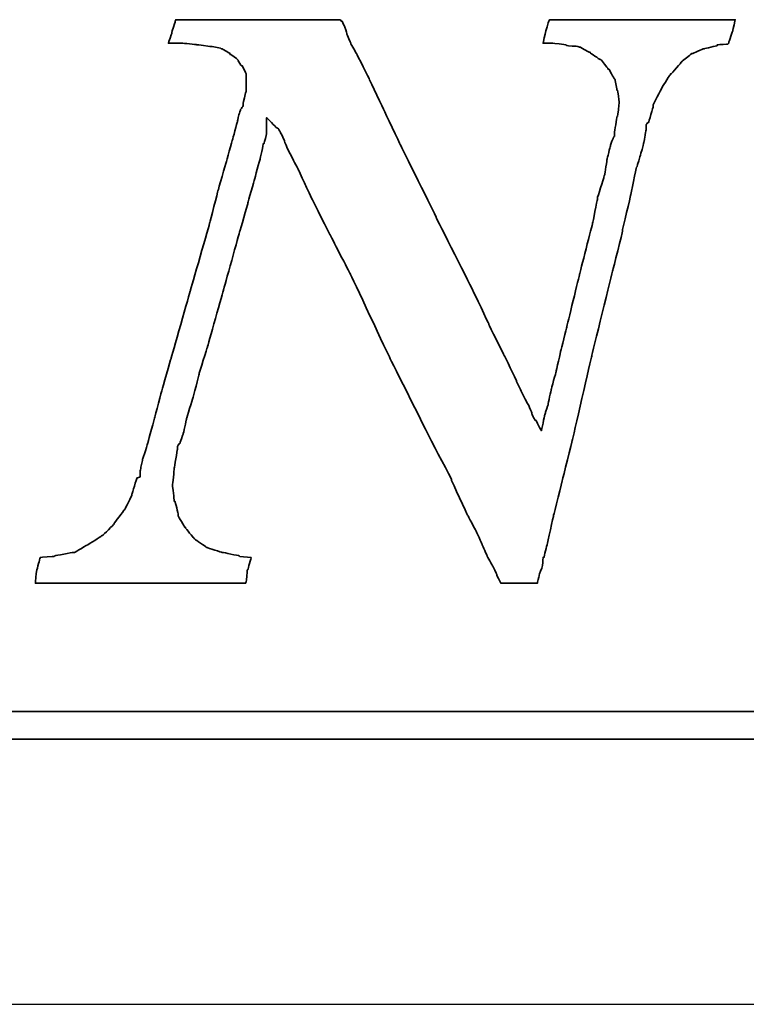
# Model space of a CAD drawing. Header units: millimetres. Extents: x -6 to 266, y -19 to 66.
# Tile 33 of 39: x 194.944 to 195.613, y 0.802 to 1.708. Entities that reach past the tile are written whole.
import ezdxf

# ---------------------------------------------------------------- set-up
doc = ezdxf.new("R2010")
doc.units = ezdxf.units.MM
doc.header["$LTSCALE"] = 0.15
for name, color, linetype in [('DIM', 4, 'CONTINUOUS'), ('layer 1', 7, 'CONTINUOUS'), ('OUT', 3, 'CONTINUOUS')]:
    doc.layers.add(name, color=color, linetype=linetype)

# ---------------------------------------------------------------- blocks, each defined once
blk = doc.blocks.new('TBI MOTION logo(完整正式版)')
at = {"layer": 'layer 1', "color": 22, "lineweight": 35}
for points, knots in [([(58.92625, -7.91875), (58.92625, -7.91875), (58.58625, -7.89375), (58.58625, -7.89375), (58.58625, -7.89375), (58.58625, -7.89375), (58.56625, -7.87125), (58.56625, -7.87125), (58.56625, -7.87125), (58.56625, -7.87125), (58.08375, -7.77375), (58.08375, -7.77375), (58.08375, -7.77375), (58.08375, -7.77375), (58.06125, -7.77375), (58.06125, -7.77375), (58.06125, -7.77375), (58.06125, -7.77375), (57.62625, -7.63125), (57.62625, -7.63125), (57.62625, -7.63125), (57.62625, -7.63125), (57.60625, -7.63125), (57.60625, -7.63125), (57.60625, -7.63125), (57.60625, -7.63125), (57.58125, -7.60625), (57.58125, -7.60625), (57.58125, -7.60625), (57.58125, -7.60625), (57.26625, -7.38875), (57.26625, -7.38875), (57.26625, -7.38875), (57.26625, -7.38875), (57.24625, -7.36875), (57.24625, -7.36875), (57.24625, -7.36875), (57.24625, -7.36875), (57.22125, -7.34375), (57.22125, -7.34375), (57.22125, -7.34375), (57.22125, -7.34375), (56.98125, -7.05375), (56.98125, -7.05375), (56.98125, -7.05375), (56.98125, -7.05375), (56.98125, -7.02875), (56.98125, -7.02875), (56.98125, -7.02875), (56.98125, -7.02875), (56.95625, -7.02875), (56.95625, -7.02875), (56.95625, -7.02875), (56.95625, -7.02875), (56.76625, -6.69625), (56.76625, -6.69625), (56.76625, -6.69625), (56.76625, -6.69625), (56.76625, -6.67125), (56.76625, -6.67125), (56.76625, -6.67125), (56.76625, -6.67125), (56.76625, -6.64875), (56.76625, -6.64875), (56.76625, -6.64875), (56.76625, -6.64875), (56.67125, -6.26375), (56.67125, -6.26375), (56.67125, -6.26375), (56.67125, -6.26375), (56.64625, -6.26375), (56.64625, -6.26375), (56.64625, -6.26375), (56.64625, -6.26375), (56.64625, -6.23875), (56.64625, -6.23875), (56.64625, -6.23875), (56.64625, -6.23875), (56.59625, -5.80875), (56.59625, -5.80875), (56.59625, -5.80875), (56.59625, -5.80875), (56.59625, -5.78375), (56.59625, -5.78375), (56.59625, -5.78375), (56.59625, -5.78375), (56.64625, -5.30375), (56.64625, -5.30375), (56.64625, -5.30375), (56.64625, -5.30375), (56.64625, -5.27875), (56.64625, -5.27875), (56.64625, -5.27875), (56.64625, -5.27875), (56.74125, -4.72875), (56.74125, -4.72875), (56.74125, -4.72875), (56.74125, -4.72875), (56.74125, -4.67875), (56.74125, -4.67875), (56.74125, -4.67875), (56.74125, -4.67875), (56.74125, -4.63375), (56.74125, -4.63375), (56.74125, -4.63375), (56.74125, -4.63375), (56.79125, -4.55875), (56.79125, -4.55875), (56.79125, -4.55875), (56.79125, -4.55875), (56.81125, -4.55875), (56.81125, -4.55875), (56.81125, -4.55875), (56.81125, -4.55875), (56.91125, -4.27375), (56.91125, -4.27375), (56.91125, -4.27375), (56.91125, -4.27375), (57.00625, -3.83874), (57.00625, -3.83874), (57.00625, -3.83874), (57.00625, -3.83874), (57.00625, -3.81374), (57.00625, -3.81374), (57.00625, -3.81374), (57.00625, -3.81374), (57.19875, -3.21374), (57.19875, -3.21374), (57.19875, -3.21374), (57.19875, -3.21374), (57.38625, -2.49625), (57.38625, -2.49625), (57.38625, -2.49625), (57.38625, -2.49625), (57.38625, -2.47374), (57.38625, -2.47374), (57.38625, -2.47374), (57.38625, -2.47374), (57.62625, -1.70375), (57.62625, -1.70375), (57.62625, -1.70375), (57.62625, -1.70375), (58.10625, 0.00125), (58.10625, 0.00125), (58.10625, 0.00125), (58.10625, 0.00125), (58.58625, 1.72625), (58.58625, 1.72625), (58.58625, 1.72625), (58.58625, 1.72625), (58.82625, 2.54125), (58.82625, 2.54125), (58.82625, 2.54125), (58.82625, 2.54125), (58.82625, 2.56374), (58.82625, 2.56374), (58.82625, 2.56374), (58.82625, 2.56374), (59.02125, 3.26125), (59.02125, 3.26125), (59.02125, 3.26125), (59.02125, 3.26125), (59.18625, 3.86125), (59.18625, 3.86125), (59.18625, 3.86125), (59.18625, 3.86125), (59.28625, 4.31875), (59.28625, 4.31875), (59.28625, 4.31875), (59.28625, 4.31875), (59.30625, 4.31875), (59.30625, 4.31875), (59.30625, 4.31875), (59.30625, 4.31875), (59.30625, 4.34125), (59.30625, 4.34125), (59.30625, 4.34125), (59.30625, 4.34125), (59.38125, 4.60625), (59.38125, 4.60625), (59.38125, 4.60625), (59.38125, 4.60625), (59.38125, 4.65125), (59.38125, 4.65125), (59.38125, 4.65125), (59.38125, 4.65125), (59.38125, 5.08625), (59.38125, 5.08625), (59.38125, 5.08625), (59.38125, 5.08625), (59.66625, 4.79624), (59.66625, 4.79624), (59.66625, 4.79624), (59.66625, 4.79624), (59.74125, 4.75124), (59.74125, 4.75124), (59.74125, 4.75124), (59.74125, 4.75124), (59.74125, 4.72624), (59.74125, 4.72624), (59.74125, 4.72624), (59.74125, 4.72624), (59.76125, 4.70124), (59.76125, 4.70124), (59.76125, 4.70124), (59.76125, 4.70124), (59.81125, 4.60625), (59.81125, 4.60625), (59.81125, 4.60625), (59.81125, 4.60625), (59.90625, 4.41125), (59.90625, 4.41125), (59.90625, 4.41125), (59.90625, 4.41125), (59.90625, 4.39125), (59.90625, 4.39125), (59.90625, 4.39125), (59.90625, 4.39125), (60.00375, 4.15124), (60.00375, 4.15124), (60.00375, 4.15124), (60.00375, 4.15124), (60.14625, 3.88374), (60.14625, 3.88374), (60.14625, 3.88374), (60.14625, 3.88374), (60.34125, 3.50124), (60.34125, 3.50124), (60.34125, 3.50124), (60.34125, 3.50124), (60.53125, 3.09125), (60.53125, 3.09125), (60.53125, 3.09125), (60.53125, 3.09125), (60.74625, 2.63625), (60.74625, 2.63625), (60.74625, 2.63625), (60.74625, 2.63625), (61.25125, 1.63124), (61.25125, 1.63124), (61.25125, 1.63124), (61.25125, 1.63124), (61.85125, 0.47625), (61.85125, 0.47625), (61.85125, 0.47625), (61.85125, 0.47625), (63.02625, -2.01874), (63.02625, -2.01874), (63.02625, -2.01874), (63.02625, -2.01874), (64.27625, -4.51374), (64.27625, -4.51374), (64.27625, -4.51374), (64.27625, -4.51374), (64.85125, -5.61375), (64.85125, -5.61375), (64.85125, -5.61375), (64.85125, -5.61375), (64.85125, -5.64125), (64.85125, -5.64125), (64.85125, -5.64125), (64.85125, -5.64125), (65.32875, -6.67125), (65.32875, -6.67125), (65.32875, -6.67125), (65.32875, -6.67125), (65.57125, -7.12875), (65.57125, -7.12875), (65.57125, -7.12875), (65.57125, -7.12875), (65.76125, -7.53625), (65.76125, -7.53625), (65.76125, -7.53625), (65.76125, -7.53625), (65.76125, -7.55625), (65.76125, -7.55625), (65.76125, -7.55625), (65.76125, -7.55625), (65.90375, -7.87125), (65.90375, -7.87125), (65.90375, -7.87125), (65.90375, -7.87125), (66.07125, -8.18125), (66.07125, -8.18125), (66.07125, -8.18125), (66.07125, -8.18125), (66.19125, -8.42375), (66.19125, -8.42375), (66.19125, -8.42375), (66.19125, -8.42375), (66.19125, -8.44375), (66.19125, -8.44375), (66.19125, -8.44375), (66.19125, -8.44375), (66.29125, -8.63875), (66.29125, -8.63875), (66.29125, -8.63875), (66.29125, -8.63875), (66.31125, -8.68625), (66.31125, -8.68625), (66.31125, -8.68625), (66.31125, -8.68625), (66.38375, -8.68625), (66.38375, -8.68625), (66.38375, -8.68625), (66.38375, -8.68625), (66.84125, -8.68625), (66.84125, -8.68625), (66.84125, -8.68625), (66.84125, -8.68625), (67.29625, -8.68625), (67.29625, -8.68625), (67.29625, -8.68625), (67.29625, -8.68625), (67.36625, -8.68625), (67.36625, -8.68625), (67.36625, -8.68625), (67.36625, -8.68625), (67.39125, -8.68625), (67.39125, -8.68625), (67.39125, -8.68625), (67.39125, -8.68625), (67.44125, -8.46875), (67.44125, -8.46875), (67.44125, -8.46875), (67.44125, -8.46875), (67.44125, -8.44375), (67.44125, -8.44375), (67.44125, -8.44375), (67.44125, -8.44375), (67.53625, -8.20375), (67.53625, -8.20375), (67.53625, -8.20375), (67.53625, -8.20375), (67.56125, -7.94375), (67.56125, -7.94375), (67.56125, -7.94375), (67.56125, -7.94375), (67.56125, -7.91875), (67.56125, -7.91875), (67.56125, -7.91875), (67.56125, -7.91875), (67.58625, -7.91875), (67.58625, -7.91875), (67.58625, -7.91875), (67.58625, -7.91875), (67.68125, -7.53625), (67.68125, -7.53625), (67.68125, -7.53625), (67.68125, -7.53625), (67.87375, -6.67125), (67.87375, -6.67125), (67.87375, -6.67125), (67.87375, -6.67125), (68.13625, -5.61375), (68.13625, -5.61375), (68.13625, -5.61375), (68.13625, -5.61375), (68.42375, -4.46374), (68.42375, -4.46374), (68.42375, -4.46374), (68.42375, -4.46374), (68.99875, -1.96874), (68.99875, -1.96874), (68.99875, -1.96874), (68.99875, -1.96874), (69.62625, 0.57625), (69.62625, 0.57625), (69.62625, 0.57625), (69.62625, 0.57625), (69.91125, 1.72625), (69.91125, 1.72625), (69.91125, 1.72625), (69.91125, 1.72625), (69.91125, 1.77625), (69.91125, 1.77625), (69.91125, 1.77625), (69.91125, 1.77625), (70.15125, 2.78124), (70.15125, 2.78124), (70.15125, 2.78124), (70.15125, 2.78124), (70.32125, 3.62125), (70.32125, 3.62125), (70.32125, 3.62125), (70.32125, 3.62125), (70.34125, 3.64625), (70.34125, 3.64625), (70.34125, 3.64625), (70.34125, 3.64625), (70.44125, 3.98125), (70.44125, 3.98125), (70.44125, 3.98125), (70.44125, 3.98125), (70.53625, 4.31875), (70.53625, 4.31875), (70.53625, 4.31875), (70.53625, 4.31875), (70.58125, 4.55875), (70.58125, 4.55875), (70.58125, 4.55875), (70.58125, 4.55875), (70.60625, 4.72624), (70.60625, 4.72624), (70.60625, 4.72624), (70.60625, 4.72624), (70.60625, 4.79624), (70.60625, 4.79624), (70.60625, 4.79624), (70.60625, 4.79624), (70.60625, 4.87125), (70.60625, 4.87125), (70.60625, 4.87125), (70.60625, 4.87125), (70.65625, 4.94125), (70.65625, 4.94125), (70.65625, 4.94125), (70.65625, 4.94125), (70.68125, 4.94125), (70.68125, 4.94125), (70.68125, 4.94125), (70.68125, 4.94125), (70.82125, 5.42125), (70.82125, 5.42125), (70.82125, 5.42125), (70.82125, 5.42125), (70.82125, 5.44625), (70.82125, 5.44625), (70.82125, 5.44625), (70.82125, 5.44625), (70.82125, 5.47125), (70.82125, 5.47125), (70.82125, 5.47125), (70.82125, 5.47125), (71.06125, 5.94625), (71.06125, 5.94625), (71.06125, 5.94625), (71.06125, 5.94625), (71.30125, 6.33124), (71.30125, 6.33124), (71.30125, 6.33124), (71.30125, 6.33124), (71.32625, 6.35625), (71.32625, 6.35625), (71.32625, 6.35625), (71.32625, 6.35625), (71.32625, 6.38124), (71.32625, 6.38124), (71.32625, 6.38124), (71.32625, 6.38124), (71.35125, 6.38124), (71.35125, 6.38124), (71.35125, 6.38124), (71.35125, 6.38124), (71.66125, 6.74125), (71.66125, 6.74125), (71.66125, 6.74125), (71.66125, 6.74125), (71.68625, 6.76625), (71.68625, 6.76625), (71.68625, 6.76625), (71.68625, 6.76625), (71.92625, 6.95624), (71.92625, 6.95624), (71.92625, 6.95624), (71.92625, 6.95624), (71.95125, 6.98125), (71.95125, 6.98125), (71.95125, 6.98125), (71.95125, 6.98125), (71.97625, 6.98125), (71.97625, 6.98125), (71.97625, 6.98125), (71.97625, 6.98125), (72.31125, 7.12624), (72.31125, 7.12624), (72.31125, 7.12624), (72.31125, 7.12624), (72.33375, 7.12624), (72.33375, 7.12624), (72.33375, 7.12624), (72.33375, 7.12624), (72.71625, 7.21875), (72.71625, 7.21875), (72.71625, 7.21875), (72.71625, 7.21875), (72.71625, 7.24624), (72.71625, 7.24624), (72.71625, 7.24624), (72.71625, 7.24624), (72.74125, 7.24624), (72.74125, 7.24624), (72.74125, 7.24624), (72.74125, 7.24624), (73.03124, 7.26624), (73.03124, 7.26624), (73.03124, 7.26624), (73.03124, 7.26624), (73.05375, 7.29125), (73.05375, 7.29125), (73.05375, 7.29125), (73.05375, 7.29125), (73.05375, 7.31625), (73.05375, 7.31625), (73.05375, 7.31625), (73.05375, 7.31625), (73.17625, 7.67625), (73.17625, 7.67625), (73.17625, 7.67625), (73.17625, 7.67625), (73.24625, 7.98625), (73.24625, 7.98625), (73.24625, 7.98625), (73.24625, 7.98625), (73.19625, 7.98625), (73.19625, 7.98625), (73.19625, 7.98625), (73.19625, 7.98625), (72.93625, 7.98625), (72.93625, 7.98625), (72.93625, 7.98625), (72.93625, 7.98625), (72.55125, 7.98625), (72.55125, 7.98625), (72.55125, 7.98625), (72.55125, 7.98625), (72.09625, 7.98625), (72.09625, 7.98625), (72.09625, 7.98625), (72.09625, 7.98625), (71.64125, 7.98625), (71.64125, 7.98625), (71.64125, 7.98625), (71.64125, 7.98625), (70.53625, 7.98625), (70.53625, 7.98625), (70.53625, 7.98625), (70.53625, 7.98625), (69.47875, 7.98625), (69.47875, 7.98625), (69.47875, 7.98625), (69.47875, 7.98625), (68.95125, 7.98625), (68.95125, 7.98625), (68.95125, 7.98625), (68.95125, 7.98625), (68.52125, 7.98625), (68.52125, 7.98625), (68.52125, 7.98625), (68.52125, 7.98625), (68.13625, 7.98625), (68.13625, 7.98625), (68.13625, 7.98625), (68.13625, 7.98625), (67.87375, 7.98625), (67.87375, 7.98625), (67.87375, 7.98625), (67.87375, 7.98625), (67.75125, 7.98625), (67.75125, 7.98625), (67.75125, 7.98625), (67.75125, 7.98625), (67.72625, 7.94125), (67.72625, 7.94125), (67.72625, 7.94125), (67.72625, 7.94125), (67.63125, 7.60625), (67.63125, 7.60625), (67.63125, 7.60625), (67.63125, 7.60625), (67.56125, 7.29125), (67.56125, 7.29125), (67.56125, 7.29125), (67.56125, 7.29125), (67.72625, 7.29125), (67.72625, 7.29125), (67.72625, 7.29125), (67.72625, 7.29125), (67.82625, 7.29125), (67.82625, 7.29125), (67.82625, 7.29125), (67.82625, 7.29125), (67.84625, 7.29125), (67.84625, 7.29125), (67.84625, 7.29125), (67.84625, 7.29125), (68.23125, 7.24624), (68.23125, 7.24624), (68.23125, 7.24624), (68.23125, 7.24624), (68.25875, 7.21875), (68.25875, 7.21875), (68.25875, 7.21875), (68.25875, 7.21875), (68.59125, 7.19624), (68.59125, 7.19624), (68.59125, 7.19624), (68.59125, 7.19624), (68.64125, 7.17125), (68.64125, 7.17125), (68.64125, 7.17125), (68.64125, 7.17125), (68.66625, 7.17125), (68.66625, 7.17125), (68.66625, 7.17125), (68.66625, 7.17125), (68.92625, 7.02624), (68.92625, 7.02624), (68.92625, 7.02624), (68.92625, 7.02624), (68.95125, 7.02624), (68.95125, 7.02624), (68.95125, 7.02624), (68.95125, 7.02624), (68.95125, 7.00624), (68.95125, 7.00624), (68.95125, 7.00624), (68.95125, 7.00624), (69.23875, 6.81125), (69.23875, 6.81125), (69.23875, 6.81125), (69.23875, 6.81125), (69.26625, 6.81125), (69.26625, 6.81125), (69.26625, 6.81125), (69.26625, 6.81125), (69.28625, 6.78625), (69.28625, 6.78625), (69.28625, 6.78625), (69.28625, 6.78625), (69.47875, 6.54875), (69.47875, 6.54875), (69.47875, 6.54875), (69.47875, 6.54875), (69.47875, 6.52375), (69.47875, 6.52375), (69.47875, 6.52375), (69.47875, 6.52375), (69.50625, 6.52375), (69.50625, 6.52375), (69.50625, 6.52375), (69.50625, 6.52375), (69.67125, 6.23625), (69.67125, 6.23625), (69.67125, 6.23625), (69.67125, 6.23625), (69.69375, 6.21125), (69.69375, 6.21125), (69.69375, 6.21125), (69.69375, 6.21125), (69.69375, 6.18625), (69.69375, 6.18625), (69.69375, 6.18625), (69.69375, 6.18625), (69.74625, 5.89875), (69.74625, 5.89875), (69.74625, 5.89875), (69.74625, 5.89875), (69.76625, 5.89875), (69.76625, 5.89875), (69.76625, 5.89875), (69.76625, 5.89875), (69.81375, 5.56625), (69.81375, 5.56625), (69.81375, 5.56625), (69.81375, 5.56625), (69.81375, 5.54125), (69.81375, 5.54125), (69.81375, 5.54125), (69.81375, 5.54125), (69.81375, 5.51625), (69.81375, 5.51625), (69.81375, 5.51625), (69.81375, 5.51625), (69.76625, 5.13125), (69.76625, 5.13125), (69.76625, 5.13125), (69.76625, 5.13125), (69.74625, 5.10874), (69.74625, 5.10874), (69.74625, 5.10874), (69.74625, 5.10874), (69.67125, 4.65125), (69.67125, 4.65125), (69.67125, 4.65125), (69.67125, 4.65125), (69.67125, 4.55875), (69.67125, 4.55875), (69.67125, 4.55875), (69.67125, 4.55875), (69.67125, 4.53125), (69.67125, 4.53125), (69.67125, 4.53125), (69.67125, 4.53125), (69.64625, 4.50874), (69.64625, 4.50874), (69.64625, 4.50874), (69.64625, 4.50874), (69.55125, 4.27125), (69.55125, 4.27125), (69.55125, 4.27125), (69.55125, 4.27125), (69.55125, 4.24625), (69.55125, 4.24625), (69.55125, 4.24625), (69.55125, 4.24625), (69.45375, 3.86125), (69.45375, 3.86125), (69.45375, 3.86125), (69.45375, 3.86125), (69.38625, 3.40624), (69.38625, 3.40624), (69.38625, 3.40624), (69.38625, 3.40624), (69.35875, 3.33125), (69.35875, 3.33125), (69.35875, 3.33125), (69.35875, 3.33125), (69.35875, 3.30875), (69.35875, 3.30875), (69.35875, 3.30875), (69.35875, 3.30875), (69.16625, 2.71125), (69.16625, 2.71125), (69.16625, 2.71125), (69.16625, 2.71125), (69.16625, 2.66375), (69.16625, 2.66375), (69.16625, 2.66375), (69.16625, 2.66375), (69.02625, 1.96374), (69.02625, 1.96374), (69.02625, 1.96374), (69.02625, 1.96374), (68.64125, 0.45624), (68.64125, 0.45624), (68.64125, 0.45624), (68.64125, 0.45624), (68.25875, -1.10625), (68.25875, -1.10625), (68.25875, -1.10625), (68.25875, -1.10625), (68.08625, -1.80125), (68.08625, -1.80125), (68.08625, -1.80125), (68.08625, -1.80125), (67.94625, -2.42625), (67.94625, -2.42625), (67.94625, -2.42625), (67.94625, -2.42625), (67.80125, -2.95375), (67.80125, -2.95375), (67.80125, -2.95375), (67.80125, -2.95375), (67.70625, -3.38375), (67.70625, -3.38375), (67.70625, -3.38375), (67.70625, -3.38375), (67.70625, -3.40875), (67.70625, -3.40875), (67.70625, -3.40875), (67.70625, -3.40875), (67.63125, -3.62375), (67.63125, -3.62375), (67.63125, -3.62375), (67.63125, -3.62375), (67.60625, -3.72125), (67.60625, -3.72125), (67.60625, -3.72125), (67.60625, -3.72125), (67.51125, -4.17375), (67.51125, -4.17375), (67.51125, -4.17375), (67.51125, -4.17375), (67.34625, -3.86374), (67.34625, -3.86374), (67.34625, -3.86374), (67.34625, -3.86374), (67.32125, -3.86374), (67.32125, -3.86374), (67.32125, -3.86374), (67.32125, -3.86374), (67.27125, -3.76874), (67.27125, -3.76874), (67.27125, -3.76874), (67.27125, -3.76874), (67.22625, -3.67374), (67.22625, -3.67374), (67.22625, -3.67374), (67.22625, -3.67374), (67.22625, -3.64875), (67.22625, -3.64875), (67.22625, -3.64875), (67.22625, -3.64875), (67.15125, -3.45375), (67.15125, -3.45375), (67.15125, -3.45375), (67.15125, -3.45375), (67.05625, -3.28875), (67.05625, -3.28875), (67.05625, -3.28875), (67.05625, -3.28875), (66.91125, -3.00125), (66.91125, -3.00125), (66.91125, -3.00125), (66.91125, -3.00125), (66.77125, -2.71375), (66.77125, -2.71375), (66.77125, -2.71375), (66.77125, -2.71375), (66.77125, -2.68875), (66.77125, -2.68875), (66.77125, -2.68875), (66.77125, -2.68875), (66.41125, -1.94374), (66.41125, -1.94374), (66.41125, -1.94374), (66.41125, -1.94374), (65.95125, -1.03375), (65.95125, -1.03375), (65.95125, -1.03375), (65.95125, -1.03375), (65.95125, -1.00875), (65.95125, -1.00875), (65.95125, -1.00875), (65.95125, -1.00875), (65.49625, -0.04874), (65.49625, -0.04874), (65.49625, -0.04874), (65.49625, -0.04874), (64.39375, 2.13624), (64.39375, 2.13624), (64.39375, 2.13624), (64.39375, 2.13624), (64.39375, 2.15624), (64.39375, 2.15624), (64.39375, 2.15624), (64.39375, 2.15624), (63.33625, 4.29125), (63.33625, 4.29125), (63.33625, 4.29125), (63.33625, 4.29125), (62.85625, 5.30125), (62.85625, 5.30125), (62.85625, 5.30125), (62.85625, 5.30125), (62.42625, 6.21125), (62.42625, 6.21125), (62.42625, 6.21125), (62.42625, 6.21125), (62.04125, 6.98125), (62.04125, 6.98125), (62.04125, 6.98125), (62.04125, 6.98125), (61.87375, 7.26624), (61.87375, 7.26624), (61.87375, 7.26624), (61.87375, 7.26624), (61.87375, 7.29125), (61.87375, 7.29125), (61.87375, 7.29125), (61.87375, 7.29125), (61.75625, 7.55625), (61.75625, 7.55625), (61.75625, 7.55625), (61.75625, 7.55625), (61.75625, 7.58124), (61.75625, 7.58124), (61.75625, 7.58124), (61.75625, 7.58124), (61.68375, 7.79375), (61.68375, 7.79375), (61.68375, 7.79375), (61.68375, 7.79375), (61.61125, 7.94125), (61.61125, 7.94125), (61.61125, 7.94125), (61.61125, 7.94125), (61.58625, 7.94125), (61.58625, 7.94125), (61.58625, 7.94125), (61.58625, 7.94125), (61.56375, 7.98625), (61.56375, 7.98625), (61.56375, 7.98625), (61.56375, 7.98625), (61.41875, 7.98625), (61.41875, 7.98625), (61.41875, 7.98625), (61.41875, 7.98625), (61.18125, 7.98625), (61.18125, 7.98625), (61.18125, 7.98625), (61.18125, 7.98625), (60.84125, 7.98625), (60.84125, 7.98625), (60.84125, 7.98625), (60.84125, 7.98625), (60.02625, 7.98625), (60.02625, 7.98625), (60.02625, 7.98625), (60.02625, 7.98625), (59.11625, 7.98625), (59.11625, 7.98625), (59.11625, 7.98625), (59.11625, 7.98625), (58.15625, 7.98625), (58.15625, 7.98625), (58.15625, 7.98625), (58.15625, 7.98625), (57.34125, 7.98625), (57.34125, 7.98625), (57.34125, 7.98625), (57.34125, 7.98625), (57.00625, 7.98625), (57.00625, 7.98625), (57.00625, 7.98625), (57.00625, 7.98625), (56.76625, 7.98625), (56.76625, 7.98625), (56.76625, 7.98625), (56.76625, 7.98625), (56.69125, 7.98625), (56.69125, 7.98625), (56.69125, 7.98625), (56.69125, 7.98625), (56.67125, 7.94125), (56.67125, 7.94125), (56.67125, 7.94125), (56.67125, 7.94125), (56.67125, 7.91625), (56.67125, 7.91625), (56.67125, 7.91625), (56.67125, 7.91625), (56.57125, 7.60625), (56.57125, 7.60625), (56.57125, 7.60625), (56.57125, 7.60625), (56.57125, 7.58124), (56.57125, 7.58124), (56.57125, 7.58124), (56.57125, 7.58124), (56.47625, 7.29125), (56.47625, 7.29125), (56.47625, 7.29125), (56.47625, 7.29125), (56.57125, 7.29125), (56.57125, 7.29125), (56.57125, 7.29125), (56.57125, 7.29125), (56.76625, 7.29125), (56.76625, 7.29125), (56.76625, 7.29125), (56.76625, 7.29125), (56.86125, 7.29125), (56.86125, 7.29125), (56.86125, 7.29125), (56.86125, 7.29125), (56.88625, 7.29125), (56.88625, 7.29125), (56.88625, 7.29125), (56.88625, 7.29125), (57.31625, 7.24624), (57.31625, 7.24624), (57.31625, 7.24624), (57.31625, 7.24624), (57.70125, 7.19624), (57.70125, 7.19624), (57.70125, 7.19624), (57.70125, 7.19624), (57.72625, 7.19624), (57.72625, 7.19624), (57.72625, 7.19624), (57.72625, 7.19624), (58.01125, 7.14624), (58.01125, 7.14624), (58.01125, 7.14624), (58.01125, 7.14624), (58.03625, 7.12624), (58.03625, 7.12624), (58.03625, 7.12624), (58.03625, 7.12624), (58.06125, 7.12624), (58.06125, 7.12624), (58.06125, 7.12624), (58.06125, 7.12624), (58.30125, 6.98125), (58.30125, 6.98125), (58.30125, 6.98125), (58.30125, 6.98125), (58.30125, 6.95624), (58.30125, 6.95624), (58.30125, 6.95624), (58.30125, 6.95624), (58.32375, 6.95624), (58.32375, 6.95624), (58.32375, 6.95624), (58.32375, 6.95624), (58.51625, 6.81125), (58.51625, 6.81125), (58.51625, 6.81125), (58.51625, 6.81125), (58.54125, 6.78625), (58.54125, 6.78625), (58.54125, 6.78625), (58.54125, 6.78625), (58.54125, 6.76625), (58.54125, 6.76625), (58.54125, 6.76625), (58.54125, 6.76625), (58.63625, 6.62124), (58.63625, 6.62124), (58.63625, 6.62124), (58.63625, 6.62124), (58.65875, 6.62124), (58.65875, 6.62124), (58.65875, 6.62124), (58.65875, 6.62124), (58.75625, 6.42625), (58.75625, 6.42625), (58.75625, 6.42625), (58.75625, 6.42625), (58.77875, 6.38124), (58.77875, 6.38124), (58.77875, 6.38124), (58.77875, 6.38124), (58.77875, 6.33124), (58.77875, 6.33124), (58.77875, 6.33124), (58.77875, 6.33124), (58.77875, 6.09125), (58.77875, 6.09125), (58.77875, 6.09125), (58.77875, 6.09125), (58.77875, 5.85125), (58.77875, 5.85125), (58.77875, 5.85125), (58.77875, 5.85125), (58.75625, 5.82625), (58.75625, 5.82625), (58.75625, 5.82625), (58.75625, 5.82625), (58.68625, 5.51625), (58.68625, 5.51625), (58.68625, 5.51625), (58.68625, 5.51625), (58.68625, 5.47125), (58.68625, 5.47125), (58.68625, 5.47125), (58.68625, 5.47125), (58.68625, 5.44625), (58.68625, 5.44625), (58.68625, 5.44625), (58.68625, 5.44625), (58.65875, 5.39625), (58.65875, 5.39625), (58.65875, 5.39625), (58.65875, 5.39625), (58.61125, 5.32624), (58.61125, 5.32624), (58.61125, 5.32624), (58.61125, 5.32624), (58.56625, 5.20375), (58.56625, 5.20375), (58.56625, 5.20375), (58.56625, 5.20375), (58.51625, 4.99125), (58.51625, 4.99125), (58.51625, 4.99125), (58.51625, 4.99125), (58.51625, 4.96625), (58.51625, 4.96625), (58.51625, 4.96625), (58.51625, 4.96625), (58.37125, 4.43625), (58.37125, 4.43625), (58.37125, 4.43625), (58.37125, 4.43625), (58.18125, 3.76625), (58.18125, 3.76625), (58.18125, 3.76625), (58.18125, 3.76625), (57.94125, 2.92624), (57.94125, 2.92624), (57.94125, 2.92624), (57.94125, 2.92624), (57.70125, 1.98874), (57.70125, 1.98874), (57.70125, 1.98874), (57.70125, 1.98874), (57.12625, -0.02374), (57.12625, -0.02374), (57.12625, -0.02374), (57.12625, -0.02374), (56.55125, -2.03875), (56.55125, -2.03875), (56.55125, -2.03875), (56.55125, -2.03875), (56.28625, -2.95375), (56.28625, -2.95375), (56.28625, -2.95375), (56.28625, -2.95375), (56.07125, -3.76874), (56.07125, -3.76874), (56.07125, -3.76874), (56.07125, -3.76874), (55.87625, -4.48874), (55.87625, -4.48874), (55.87625, -4.48874), (55.87625, -4.48874), (55.87625, -4.51374), (55.87625, -4.51374), (55.87625, -4.51374), (55.87625, -4.51374), (55.71125, -5.01625), (55.71125, -5.01625), (55.71125, -5.01625), (55.71125, -5.01625), (55.66125, -5.25375), (55.66125, -5.25375), (55.66125, -5.25375), (55.66125, -5.25375), (55.66125, -5.27875), (55.66125, -5.27875), (55.66125, -5.27875), (55.66125, -5.27875), (55.63625, -5.37375), (55.63625, -5.37375), (55.63625, -5.37375), (55.63625, -5.37375), (55.63625, -5.42375), (55.63625, -5.42375), (55.63625, -5.42375), (55.63625, -5.42375), (55.63625, -5.54125), (55.63625, -5.54125), (55.63625, -5.54125), (55.63625, -5.54125), (55.54125, -5.56875), (55.54125, -5.56875), (55.54125, -5.56875), (55.54125, -5.56875), (55.39625, -6.04875), (55.39625, -6.04875), (55.39625, -6.04875), (55.39625, -6.04875), (55.39625, -6.06875), (55.39625, -6.06875), (55.39625, -6.06875), (55.39625, -6.06875), (55.18125, -6.50375), (55.18125, -6.50375), (55.18125, -6.50375), (55.18125, -6.50375), (55.15625, -6.52875), (55.15625, -6.52875), (55.15625, -6.52875), (55.15625, -6.52875), (54.86875, -6.91125), (54.86875, -6.91125), (54.86875, -6.91125), (54.86875, -6.91125), (54.86875, -6.93375), (54.86875, -6.93375), (54.86875, -6.93375), (54.86875, -6.93375), (54.53125, -7.26875), (54.53125, -7.26875), (54.53125, -7.26875), (54.53125, -7.26875), (54.51125, -7.26875), (54.51125, -7.26875), (54.51125, -7.26875), (54.51125, -7.26875), (54.48625, -7.29625), (54.48625, -7.29625), (54.48625, -7.29625), (54.48625, -7.29625), (54.10375, -7.53625), (54.10375, -7.53625), (54.10375, -7.53625), (54.10375, -7.53625), (53.69625, -7.77375), (53.69625, -7.77375), (53.69625, -7.77375), (53.69625, -7.77375), (53.67125, -7.77375), (53.67125, -7.77375), (53.67125, -7.77375), (53.67125, -7.77375), (53.64625, -7.77375), (53.64625, -7.77375), (53.64625, -7.77375), (53.64625, -7.77375), (53.11625, -7.87125), (53.11625, -7.87125), (53.11625, -7.87125), (53.11625, -7.87125), (53.09625, -7.89375), (53.09625, -7.89375), (53.09625, -7.89375), (53.09625, -7.89375), (52.68625, -7.91875), (52.68625, -7.91875), (52.68625, -7.91875), (52.68625, -7.91875), (52.66125, -7.99125), (52.66125, -7.99125), (52.66125, -7.99125), (52.66125, -7.99125), (52.56625, -8.34875), (52.56625, -8.34875), (52.56625, -8.34875), (52.56625, -8.34875), (52.54125, -8.68625), (52.54125, -8.68625), (52.54125, -8.68625), (52.54125, -8.68625), (52.58875, -8.68625), (52.58875, -8.68625), (52.58875, -8.68625), (52.58875, -8.68625), (52.87625, -8.68625), (52.87625, -8.68625), (52.87625, -8.68625), (52.87625, -8.68625), (53.33625, -8.68625), (53.33625, -8.68625), (53.33625, -8.68625), (53.33625, -8.68625), (53.79125, -8.68625), (53.79125, -8.68625), (53.79125, -8.68625), (53.79125, -8.68625), (54.36625, -8.68625), (54.36625, -8.68625), (54.36625, -8.68625), (54.36625, -8.68625), (55.59125, -8.68625), (55.59125, -8.68625), (55.59125, -8.68625), (55.59125, -8.68625), (56.76625, -8.68625), (56.76625, -8.68625), (56.76625, -8.68625), (56.76625, -8.68625), (57.34125, -8.68625), (57.34125, -8.68625), (57.34125, -8.68625), (57.34125, -8.68625), (57.82125, -8.68625), (57.82125, -8.68625), (57.82125, -8.68625), (57.82125, -8.68625), (58.25125, -8.68625), (58.25125, -8.68625), (58.25125, -8.68625), (58.25125, -8.68625), (58.58625, -8.68625), (58.58625, -8.68625), (58.58625, -8.68625), (58.58625, -8.68625), (58.75625, -8.68625), (58.75625, -8.68625), (58.75625, -8.68625), (58.75625, -8.68625), (58.77875, -8.63875), (58.77875, -8.63875), (58.77875, -8.63875), (58.77875, -8.63875), (58.80625, -8.30375), (58.80625, -8.30375), (58.80625, -8.30375), (58.80625, -8.30375), (58.82625, -8.27875), (58.82625, -8.27875), (58.82625, -8.27875), (58.82625, -8.27875), (58.92625, -7.91875), (58.92625, -7.91875)], [0, 0, 0, 0, 0.003125, 0.003125, 0.003125, 0.00312501, 0.00625, 0.00625, 0.00625, 0.00625001, 0.009375, 0.009375, 0.009375, 0.00937501, 0.0125, 0.0125, 0.0125, 0.01250001, 0.015625, 0.015625, 0.015625, 0.01562501, 0.01875, 0.01875, 0.01875, 0.01875001, 0.021875, 0.021875, 0.021875, 0.02187501, 0.025, 0.025, 0.025, 0.02500001, 0.028125, 0.028125, 0.028125, 0.02812501, 0.03125, 0.03125, 0.03125, 0.03125001, 0.034375, 0.034375, 0.034375, 0.03437501, 0.0375, 0.0375, 0.0375, 0.03750001, 0.040625, 0.040625, 0.040625, 0.04062501, 0.04375, 0.04375, 0.04375, 0.04375001, 0.046875, 0.046875, 0.046875, 0.04687501, 0.05, 0.05, 0.05, 0.05000001, 0.053125, 0.053125, 0.053125, 0.05312501, 0.05625, 0.05625, 0.05625, 0.05625001, 0.059375, 0.059375, 0.059375, 0.05937501, 0.0625, 0.0625, 0.0625, 0.06250001, 0.065625, 0.065625, 0.065625, 0.06562501, 0.06875, 0.06875, 0.06875, 0.06875001, 0.071875, 0.071875, 0.071875, 0.07187501, 0.075, 0.075, 0.075, 0.07500001, 0.078125, 0.078125, 0.078125, 0.07812501, 0.08125, 0.08125, 0.08125, 0.08125001, 0.084375, 0.084375, 0.084375, 0.08437501, 0.0875, 0.0875, 0.0875, 0.08750001, 0.090625, 0.090625, 0.090625, 0.09062501, 0.09375, 0.09375, 0.09375, 0.09375001, 0.096875, 0.096875, 0.096875, 0.09687501, 0.1, 0.1, 0.1, 0.10000001, 0.103125, 0.103125, 0.103125, 0.10312501, 0.10625, 0.10625, 0.10625, 0.10625001, 0.109375, 0.109375, 0.109375, 0.10937501, 0.1125, 0.1125, 0.1125, 0.11250001, 0.115625, 0.115625, 0.115625, 0.11562501, 0.11875, 0.11875, 0.11875, 0.11875001, 0.121875, 0.121875, 0.121875, 0.12187501, 0.125, 0.125, 0.125, 0.12500001, 0.128125, 0.128125, 0.128125, 0.12812501, 0.13125, 0.13125, 0.13125, 0.13125001, 0.134375, 0.134375, 0.134375, 0.13437501, 0.1375, 0.1375, 0.1375, 0.13750001, 0.140625, 0.140625, 0.140625, 0.14062501, 0.14375, 0.14375, 0.14375, 0.14375001, 0.146875, 0.146875, 0.146875, 0.14687501, 0.15, 0.15, 0.15, 0.15000001, 0.153125, 0.153125, 0.153125, 0.15312501, 0.15625, 0.15625, 0.15625, 0.15625001, 0.159375, 0.159375, 0.159375, 0.15937501, 0.1625, 0.1625, 0.1625, 0.16250001, 0.165625, 0.165625, 0.165625, 0.16562501, 0.16875, 0.16875, 0.16875, 0.16875001, 0.171875, 0.171875, 0.171875, 0.17187501, 0.175, 0.175, 0.175, 0.17500001, 0.178125, 0.178125, 0.178125, 0.17812501, 0.18125, 0.18125, 0.18125, 0.18125001, 0.184375, 0.184375, 0.184375, 0.18437501, 0.1875, 0.1875, 0.1875, 0.18750001, 0.190625, 0.190625, 0.190625, 0.19062501, 0.19375, 0.19375, 0.19375, 0.19375001, 0.196875, 0.196875, 0.196875, 0.19687501, 0.2, 0.2, 0.2, 0.20000001, 0.203125, 0.203125, 0.203125, 0.20312501, 0.20625, 0.20625, 0.20625, 0.20625001, 0.209375, 0.209375, 0.209375, 0.20937501, 0.2125, 0.2125, 0.2125, 0.21250001, 0.215625, 0.215625, 0.215625, 0.21562501, 0.21875, 0.21875, 0.21875, 0.21875001, 0.221875, 0.221875, 0.221875, 0.22187501, 0.225, 0.225, 0.225, 0.22500001, 0.228125, 0.228125, 0.228125, 0.22812501, 0.23125, 0.23125, 0.23125, 0.23125001, 0.234375, 0.234375, 0.234375, 0.23437501, 0.2375, 0.2375, 0.2375, 0.23750001, 0.240625, 0.240625, 0.240625, 0.24062501, 0.24375, 0.24375, 0.24375, 0.24375001, 0.246875, 0.246875, 0.246875, 0.24687501, 0.25, 0.25, 0.25, 0.25000001, 0.253125, 0.253125, 0.253125, 0.25312501, 0.25625, 0.25625, 0.25625, 0.25625001, 0.259375, 0.259375, 0.259375, 0.25937501, 0.2625, 0.2625, 0.2625, 0.26250001, 0.265625, 0.265625, 0.265625, 0.26562501, 0.26875, 0.26875, 0.26875, 0.26875001, 0.271875, 0.271875, 0.271875, 0.27187501, 0.275, 0.275, 0.275, 0.27500001, 0.278125, 0.278125, 0.278125, 0.27812501, 0.28125, 0.28125, 0.28125, 0.28125001, 0.284375, 0.284375, 0.284375, 0.28437501, 0.2875, 0.2875, 0.2875, 0.28750001, 0.290625, 0.290625, 0.290625, 0.29062501, 0.29375, 0.29375, 0.29375, 0.29375001, 0.296875, 0.296875, 0.296875, 0.29687501, 0.3, 0.3, 0.3, 0.30000001, 0.303125, 0.303125, 0.303125, 0.30312501, 0.30625, 0.30625, 0.30625, 0.30625001, 0.309375, 0.309375, 0.309375, 0.30937501, 0.3125, 0.3125, 0.3125, 0.31250001, 0.315625, 0.315625, 0.315625, 0.31562501, 0.31875, 0.31875, 0.31875, 0.31875001, 0.321875, 0.321875, 0.321875, 0.32187501, 0.325, 0.325, 0.325, 0.32500001, 0.328125, 0.328125, 0.328125, 0.32812501, 0.33125, 0.33125, 0.33125, 0.33125001, 0.334375, 0.334375, 0.334375, 0.33437501, 0.3375, 0.3375, 0.3375, 0.33750001, 0.340625, 0.340625, 0.340625, 0.34062501, 0.34375, 0.34375, 0.34375, 0.34375001, 0.346875, 0.346875, 0.346875, 0.34687501, 0.35, 0.35, 0.35, 0.35000001, 0.353125, 0.353125, 0.353125, 0.35312501, 0.35625, 0.35625, 0.35625, 0.35625001, 0.359375, 0.359375, 0.359375, 0.35937501, 0.3625, 0.3625, 0.3625, 0.36250001, 0.365625, 0.365625, 0.365625, 0.36562501, 0.36875, 0.36875, 0.36875, 0.36875001, 0.371875, 0.371875, 0.371875, 0.37187501, 0.375, 0.375, 0.375, 0.37500001, 0.378125, 0.378125, 0.378125, 0.37812501, 0.38125, 0.38125, 0.38125, 0.38125001, 0.384375, 0.384375, 0.384375, 0.38437501, 0.3875, 0.3875, 0.3875, 0.38750001, 0.390625, 0.390625, 0.390625, 0.39062501, 0.39375, 0.39375, 0.39375, 0.39375001, 0.396875, 0.396875, 0.396875, 0.39687501, 0.4, 0.4, 0.4, 0.40000001, 0.403125, 0.403125, 0.403125, 0.40312501, 0.40625, 0.40625, 0.40625, 0.40625001, 0.409375, 0.409375, 0.409375, 0.40937501, 0.4125, 0.4125, 0.4125, 0.41250001, 0.415625, 0.415625, 0.415625, 0.41562501, 0.41875, 0.41875, 0.41875, 0.41875001, 0.421875, 0.421875, 0.421875, 0.42187501, 0.425, 0.425, 0.425, 0.42500001, 0.428125, 0.428125, 0.428125, 0.42812501, 0.43125, 0.43125, 0.43125, 0.43125001, 0.434375, 0.434375, 0.434375, 0.43437501, 0.4375, 0.4375, 0.4375, 0.43750001, 0.440625, 0.440625, 0.440625, 0.44062501, 0.44375, 0.44375, 0.44375, 0.44375001, 0.446875, 0.446875, 0.446875, 0.44687501, 0.45, 0.45, 0.45, 0.45000001, 0.453125, 0.453125, 0.453125, 0.45312501, 0.45625, 0.45625, 0.45625, 0.45625001, 0.459375, 0.459375, 0.459375, 0.45937501, 0.4625, 0.4625, 0.4625, 0.46250001, 0.465625, 0.465625, 0.465625, 0.46562501, 0.46875, 0.46875, 0.46875, 0.46875001, 0.471875, 0.471875, 0.471875, 0.47187501, 0.475, 0.475, 0.475, 0.47500001, 0.478125, 0.478125, 0.478125, 0.47812501, 0.48125, 0.48125, 0.48125, 0.48125001, 0.484375, 0.484375, 0.484375, 0.48437501, 0.4875, 0.4875, 0.4875, 0.48750001, 0.490625, 0.490625, 0.490625, 0.49062501, 0.49375, 0.49375, 0.49375, 0.49375001, 0.496875, 0.496875, 0.496875, 0.49687501, 0.5, 0.5, 0.5, 0.50000001, 0.503125, 0.503125, 0.503125, 0.50312501, 0.50625, 0.50625, 0.50625, 0.50625001, 0.509375, 0.509375, 0.509375, 0.50937501, 0.5125, 0.5125, 0.5125, 0.51250001, 0.515625, 0.515625, 0.515625, 0.51562501, 0.51875, 0.51875, 0.51875, 0.51875001, 0.521875, 0.521875, 0.521875, 0.52187501, 0.525, 0.525, 0.525, 0.52500001, 0.528125, 0.528125, 0.528125, 0.52812501, 0.53125, 0.53125, 0.53125, 0.53125001, 0.534375, 0.534375, 0.534375, 0.53437501, 0.5375, 0.5375, 0.5375, 0.53750001, 0.540625, 0.540625, 0.540625, 0.54062501, 0.54375, 0.54375, 0.54375, 0.54375001, 0.546875, 0.546875, 0.546875, 0.54687501, 0.55, 0.55, 0.55, 0.55000001, 0.553125, 0.553125, 0.553125, 0.55312501, 0.55625, 0.55625, 0.55625, 0.55625001, 0.559375, 0.559375, 0.559375, 0.55937501, 0.5625, 0.5625, 0.5625, 0.56250001, 0.565625, 0.565625, 0.565625, 0.56562501, 0.56875, 0.56875, 0.56875, 0.56875001, 0.571875, 0.571875, 0.571875, 0.57187501, 0.575, 0.575, 0.575, 0.57500001, 0.578125, 0.578125, 0.578125, 0.57812501, 0.58125, 0.58125, 0.58125, 0.58125001, 0.584375, 0.584375, 0.584375, 0.58437501, 0.5875, 0.5875, 0.5875, 0.58750001, 0.590625, 0.590625, 0.590625, 0.59062501, 0.59375, 0.59375, 0.59375, 0.59375001, 0.596875, 0.596875, 0.596875, 0.59687501, 0.6, 0.6, 0.6, 0.60000001, 0.603125, 0.603125, 0.603125, 0.60312501, 0.60625, 0.60625, 0.60625, 0.60625001, 0.609375, 0.609375, 0.609375, 0.60937501, 0.6125, 0.6125, 0.6125, 0.61250001, 0.615625, 0.615625, 0.615625, 0.61562501, 0.61875, 0.61875, 0.61875, 0.61875001, 0.621875, 0.621875, 0.621875, 0.62187501, 0.625, 0.625, 0.625, 0.62500001, 0.628125, 0.628125, 0.628125, 0.62812501, 0.63125, 0.63125, 0.63125, 0.63125001, 0.634375, 0.634375, 0.634375, 0.63437501, 0.6375, 0.6375, 0.6375, 0.63750001, 0.640625, 0.640625, 0.640625, 0.64062501, 0.64375, 0.64375, 0.64375, 0.64375001, 0.646875, 0.646875, 0.646875, 0.64687501, 0.65, 0.65, 0.65, 0.65000001, 0.653125, 0.653125, 0.653125, 0.65312501, 0.65625, 0.65625, 0.65625, 0.65625001, 0.659375, 0.659375, 0.659375, 0.65937501, 0.6625, 0.6625, 0.6625, 0.66250001, 0.665625, 0.665625, 0.665625, 0.66562501, 0.66875, 0.66875, 0.66875, 0.66875001, 0.671875, 0.671875, 0.671875, 0.67187501, 0.675, 0.675, 0.675, 0.67500001, 0.678125, 0.678125, 0.678125, 0.67812501, 0.68125, 0.68125, 0.68125, 0.68125001, 0.684375, 0.684375, 0.684375, 0.68437501, 0.6875, 0.6875, 0.6875, 0.68750001, 0.690625, 0.690625, 0.690625, 0.69062501, 0.69375, 0.69375, 0.69375, 0.69375001, 0.696875, 0.696875, 0.696875, 0.69687501, 0.7, 0.7, 0.7, 0.70000001, 0.703125, 0.703125, 0.703125, 0.70312501, 0.70625, 0.70625, 0.70625, 0.70625001, 0.709375, 0.709375, 0.709375, 0.70937501, 0.7125, 0.7125, 0.7125, 0.71250001, 0.715625, 0.715625, 0.715625, 0.71562501, 0.71875, 0.71875, 0.71875, 0.71875001, 0.721875, 0.721875, 0.721875, 0.72187501, 0.725, 0.725, 0.725, 0.72500001, 0.728125, 0.728125, 0.728125, 0.72812501, 0.73125, 0.73125, 0.73125, 0.73125001, 0.734375, 0.734375, 0.734375, 0.73437501, 0.7375, 0.7375, 0.7375, 0.73750001, 0.740625, 0.740625, 0.740625, 0.74062501, 0.74375, 0.74375, 0.74375, 0.74375001, 0.746875, 0.746875, 0.746875, 0.74687501, 0.75, 0.75, 0.75, 0.75000001, 0.753125, 0.753125, 0.753125, 0.75312501, 0.75625, 0.75625, 0.75625, 0.75625001, 0.759375, 0.759375, 0.759375, 0.75937501, 0.7625, 0.7625, 0.7625, 0.76250001, 0.765625, 0.765625, 0.765625, 0.76562501, 0.76875, 0.76875, 0.76875, 0.76875001, 0.771875, 0.771875, 0.771875, 0.77187501, 0.775, 0.775, 0.775, 0.77500001, 0.778125, 0.778125, 0.778125, 0.77812501, 0.78125, 0.78125, 0.78125, 0.78125001, 0.784375, 0.784375, 0.784375, 0.78437501, 0.7875, 0.7875, 0.7875, 0.78750001, 0.790625, 0.790625, 0.790625, 0.79062501, 0.79375, 0.79375, 0.79375, 0.79375001, 0.796875, 0.796875, 0.796875, 0.79687501, 0.8, 0.8, 0.8, 0.80000001, 0.803125, 0.803125, 0.803125, 0.80312501, 0.80625, 0.80625, 0.80625, 0.80625001, 0.809375, 0.809375, 0.809375, 0.80937501, 0.8125, 0.8125, 0.8125, 0.81250001, 0.815625, 0.815625, 0.815625, 0.81562501, 0.81875, 0.81875, 0.81875, 0.81875001, 0.821875, 0.821875, 0.821875, 0.82187501, 0.825, 0.825, 0.825, 0.82500001, 0.828125, 0.828125, 0.828125, 0.82812501, 0.83125, 0.83125, 0.83125, 0.83125001, 0.834375, 0.834375, 0.834375, 0.83437501, 0.8375, 0.8375, 0.8375, 0.83750001, 0.840625, 0.840625, 0.840625, 0.84062501, 0.84375, 0.84375, 0.84375, 0.84375001, 0.846875, 0.846875, 0.846875, 0.84687501, 0.85, 0.85, 0.85, 0.85000001, 0.853125, 0.853125, 0.853125, 0.85312501, 0.85625, 0.85625, 0.85625, 0.85625001, 0.859375, 0.859375, 0.859375, 0.85937501, 0.8625, 0.8625, 0.8625, 0.86250001, 0.865625, 0.865625, 0.865625, 0.86562501, 0.86875, 0.86875, 0.86875, 0.86875001, 0.871875, 0.871875, 0.871875, 0.87187501, 0.875, 0.875, 0.875, 0.87500001, 0.878125, 0.878125, 0.878125, 0.87812501, 0.88125, 0.88125, 0.88125, 0.88125001, 0.884375, 0.884375, 0.884375, 0.88437501, 0.8875, 0.8875, 0.8875, 0.88750001, 0.890625, 0.890625, 0.890625, 0.89062501, 0.89375, 0.89375, 0.89375, 0.89375001, 0.896875, 0.896875, 0.896875, 0.89687501, 0.9, 0.9, 0.9, 0.90000001, 0.903125, 0.903125, 0.903125, 0.90312501, 0.90625, 0.90625, 0.90625, 0.90625001, 0.909375, 0.909375, 0.909375, 0.90937501, 0.9125, 0.9125, 0.9125, 0.91250001, 0.915625, 0.915625, 0.915625, 0.91562501, 0.91875, 0.91875, 0.91875, 0.91875001, 0.921875, 0.921875, 0.921875, 0.92187501, 0.925, 0.925, 0.925, 0.92500001, 0.928125, 0.928125, 0.928125, 0.92812501, 0.93125, 0.93125, 0.93125, 0.93125001, 0.934375, 0.934375, 0.934375, 0.93437501, 0.9375, 0.9375, 0.9375, 0.93750001, 0.940625, 0.940625, 0.940625, 0.94062501, 0.94375, 0.94375, 0.94375, 0.94375001, 0.946875, 0.946875, 0.946875, 0.94687501, 0.95, 0.95, 0.95, 0.95000001, 0.953125, 0.953125, 0.953125, 0.95312501, 0.95625, 0.95625, 0.95625, 0.95625001, 0.959375, 0.959375, 0.959375, 0.95937501, 0.9625, 0.9625, 0.9625, 0.96250001, 0.965625, 0.965625, 0.965625, 0.96562501, 0.96875, 0.96875, 0.96875, 0.96875001, 0.971875, 0.971875, 0.971875, 0.97187501, 0.975, 0.975, 0.975, 0.97500001, 0.978125, 0.978125, 0.978125, 0.97812501, 0.98125, 0.98125, 0.98125, 0.98125001, 0.984375, 0.984375, 0.984375, 0.98437501, 0.9875, 0.9875, 0.9875, 0.98750001, 0.990625, 0.990625, 0.990625, 0.99062501, 0.99375, 0.99375, 0.99375, 0.99375001, 0.996875, 0.996875, 0.996875, 0.99687501, 1, 1, 1, 1]), ([(75.90875, -9.47875), (75.90875, -9.47875), (75.90875, -12.28625), (75.90875, -12.28625), (75.90875, -12.28625), (75.90875, -12.28625), (75.90875, -12.47875), (75.90875, -12.47875), (75.90875, -12.47875), (75.90875, -12.47875), (75.71625, -12.47875), (75.71625, -12.47875), (75.71625, -12.47875), (75.71625, -12.47875), (-88.32875, -12.47875), (-88.32875, -12.47875), (-88.32875, -12.47875), (-88.32875, -12.47875), (-88.32875, -13.29375), (-88.32875, -13.29375), (-88.32875, -13.29375), (-88.32875, -13.29375), (82.89125, -13.29375), (82.89125, -13.29375), (82.89125, -13.29375), (82.89125, -13.29375), (75.90875, -9.47875), (75.90875, -9.47875)], [0, 0, 0, 0, 0.14285714, 0.14285714, 0.14285714, 0.14285715, 0.28571429, 0.28571429, 0.28571429, 0.2857143, 0.42857143, 0.42857143, 0.42857143, 0.42857144, 0.57142857, 0.57142857, 0.57142857, 0.57142858, 0.71428571, 0.71428571, 0.71428571, 0.71428572, 0.85714286, 0.85714286, 0.85714286, 0.85714287, 1, 1, 1, 1])]:
    blk.add_open_spline(points, degree=3, knots=knots, dxfattribs=at)
blk.add_open_spline([(54.86875, -6.91125), (54.86875, -6.91125), (54.86875, -6.93375), (54.86875, -6.93375)], degree=3, dxfattribs=at)

msp = doc.modelspace()

# ---------------------------------------------------------------- linework, layer by layer
at = {"layer": 'OUT', "color": 0}
msp.add_line((187.66793, 0.80154), (198.21383, 0.80154), dxfattribs=at)

# ---------------------------------------------------------------- block references
at = {"layer": 'DIM', "color": 0, "xscale": 0.0311283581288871, "yscale": 0.0311283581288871, "zscale": 0.0311283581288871}
msp.add_blockref('TBI MOTION logo(完整正式版)', (193.32258, 1.45963), dxfattribs=at)

doc.saveas('drawing.dxf')
